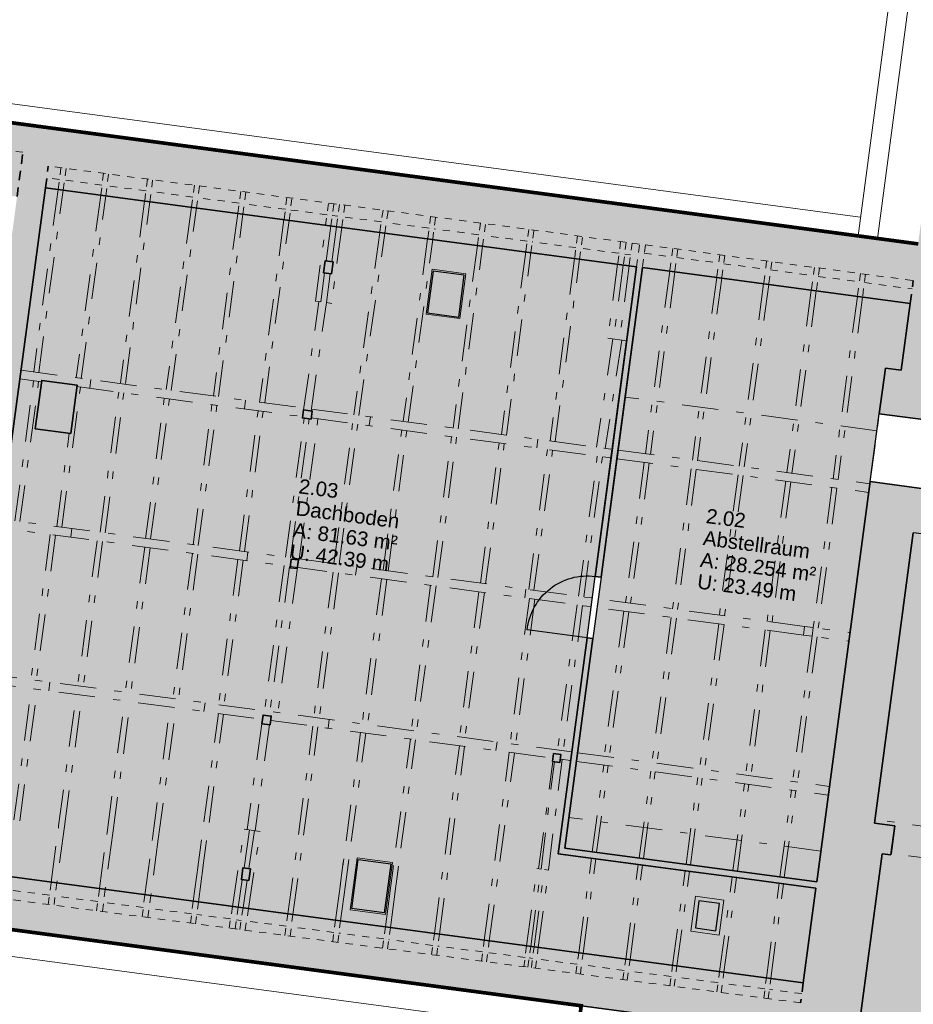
# Model space of a CAD drawing. Header units: metres. Extents: x 344110.3 to 344188.7, y 5709484.5 to 5709544.9.
# Tile 9 of 14: x 344140.9 to 344153.2, y 5709518.2 to 5709531.7. Entities that reach past the tile are written whole.
import ezdxf

# ---------------------------------------------------------------- set-up
doc = ezdxf.new("R2010")
doc.units = ezdxf.units.M
for name, pattern in [('AUSGEZOGEN', [0]), ('DASHDOT', [1, 0.5, -0.25, 0, -0.25]), ('DASHED', [19.05, 12.7, -6.35])]:
    doc.linetypes.add(name, pattern=pattern)
doc.layers.add('Bemassung', color=7, linetype='Continuous')
doc.layers.add('Polygonflächen', color=7, linetype='Continuous')
doc.layers.add('BGF', color=2, linetype='Continuous', plot=False)
for name, color, linetype, lineweight in [('Boden', 7, 'Continuous', 18), ('Dach', 6, 'AUSGEZOGEN', 13), ('Decke', 7, 'DASHDOT', 18), ('Fenster', 7, 'AUSGEZOGEN', 25), ('Schraffur', 8, 'Continuous', 25), ('Text', 7, 'Continuous', 13), ('Türen', 7, 'AUSGEZOGEN', 25), ('Unterzug', 7, 'DASHDOT', 18), ('Wand', 7, 'AUSGEZOGEN', 35)]:
    doc.layers.add(name, color=color, linetype=linetype, lineweight=lineweight)
doc.styles.get("Standard").update_dxf_attribs({"font": 'arial.ttf'})
doc.dimstyles.new('1', dxfattribs={"dimtxt": 0.2, "dimasz": 0.005, "dimexe": 0.08, "dimexo": 0, "dimgap": 0.05, "dimtad": 3, "dimzin": 3, "dimdsep": 46, "dimtxsty": 'Standard', "dimblk": '1000hands_BEMPFEIL', "dimcen": 1, "dimdle": 0.08, "dimse1": 1, "dimse2": 1, "dimclre": 256, "dimazin": 2, "dimtfac": 1, "dimtix": 1, "dimtmove": 2, "dimatfit": 3, "dimldrblk": '1000hands_BEMPFEIL', "dimfxl": 1, "dimtolj": 1, "dimtzin": 0, "dimarcsym": 0})

# ---------------------------------------------------------------- blocks, each defined once
blk = doc.blocks.new('1000hands_BEMPFEIL')
at = {"color": 0}
for p, q in [((-25.4, 0), (25.4, 0)), ((-18, -18), (18, 18)), ((0, -25.4), (0, 25.4))]:
    blk.add_line(p, q, dxfattribs=at)
blk = doc.blocks.new('*D7')
at = {"layer": 'Bemassung', "color": 0, "lineweight": -2, "transparency": 16777216}
blk.add_line((344116.534, 5709540.097), (344113.808, 5709518.972), dxfattribs=at)
at = {"layer": 'Defpoints', "color": 0, "transparency": 16777216}
for p in [(344120.721, 5709539.562, 0.002), (344113.807, 5709518.967), (344151.381, 5709514.117, 0.002)]:
    blk.add_point(p, dxfattribs=at)
at = {"layer": 'Bemassung', "color": 0, "lineweight": -2, "transparency": 16777216, "xscale": 0.005, "yscale": 0.005, "zscale": 0.005}
for p, rotation in [((344116.535, 5709540.102), 82.6453569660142), ((344113.807, 5709518.967), 262.6453569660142)]:
    blk.add_blockref('1000hands_BEMPFEIL', p, dxfattribs=dict(at, rotation=rotation))
at = {"layer": 'Bemassung', "color": 0, "transparency": 16777216, "insert": (344115.02, 5709529.554), "char_height": 0.2, "attachment_point": 5, "rotation": 82.6454}
blk.add_mtext('\\A1;21.31', dxfattribs=at)
blk = doc.blocks.new('*D29')
at = {"layer": 'Bemassung', "color": 0, "lineweight": -2, "transparency": 16777216}
blk.add_line((344113.806, 5709518.962), (344113.568, 5709517.117), dxfattribs=at)
at = {"layer": 'Defpoints', "color": 0, "transparency": 16777216}
for p in [(344113.568, 5709517.112), (344151.381, 5709514.117, 0.002), (344151.133, 5709512.264, 0.002)]:
    blk.add_point(p, dxfattribs=at)
at = {"layer": 'Bemassung', "color": 0, "lineweight": -2, "transparency": 16777216, "xscale": 0.005, "yscale": 0.005, "zscale": 0.005}
for p, rotation in [((344113.807, 5709518.967), 82.6453569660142), ((344113.568, 5709517.112), 262.6453569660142)]:
    blk.add_blockref('1000hands_BEMPFEIL', p, dxfattribs=dict(at, rotation=rotation))
at = {"layer": 'Bemassung', "color": 0, "transparency": 16777216, "insert": (344113.536, 5709518.059), "char_height": 0.2, "attachment_point": 5, "rotation": 82.6454}
blk.add_mtext('\\A1;1.87', dxfattribs=at)
blk = doc.blocks.new('*D31')
at = {"layer": 'Bemassung', "color": 0, "lineweight": -2, "transparency": 16777216}
blk.add_line((344112.966, 5709520.265), (344112.398, 5709515.867), dxfattribs=at)
at = {"layer": 'Defpoints', "color": 0, "transparency": 16777216}
for p in [(344118.055, 5709519.613, 0.002), (344112.398, 5709515.862), (344150.949, 5709510.886, 0.002)]:
    blk.add_point(p, dxfattribs=at)
at = {"layer": 'Bemassung', "color": 0, "lineweight": -2, "transparency": 16777216, "xscale": 0.005, "yscale": 0.005, "zscale": 0.005}
for p, rotation in [((344112.967, 5709520.27), 82.6453569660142), ((344112.398, 5709515.862), 262.6453569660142)]:
    blk.add_blockref('1000hands_BEMPFEIL', p, dxfattribs=dict(at, rotation=rotation))
at = {"layer": 'Bemassung', "color": 0, "transparency": 16777216, "insert": (344112.534, 5709518.085), "char_height": 0.2, "attachment_point": 5, "rotation": 82.6454}
blk.add_mtext('\\A1;4.44', dxfattribs=at)
blk = doc.blocks.new('*D33')
at = {"layer": 'Bemassung', "color": 0, "lineweight": -2, "transparency": 16777216}
blk.add_line((344112.096, 5709521.332), (344111.482, 5709516.577), dxfattribs=at)
at = {"layer": 'Defpoints', "color": 0, "transparency": 16777216}
for p in [(344119.113, 5709520.431, 0.002), (344111.481, 5709516.572), (344151.592, 5709511.395, 0.002)]:
    blk.add_point(p, dxfattribs=at)
at = {"layer": 'Bemassung', "color": 0, "lineweight": -2, "transparency": 16777216, "xscale": 0.005, "yscale": 0.005, "zscale": 0.005}
for p, rotation in [((344112.096, 5709521.337), 82.6453569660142), ((344111.481, 5709516.572), 262.6453569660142)]:
    blk.add_blockref('1000hands_BEMPFEIL', p, dxfattribs=dict(at, rotation=rotation))
at = {"layer": 'Bemassung', "color": 0, "transparency": 16777216, "insert": (344111.638, 5709518.974), "char_height": 0.2, "attachment_point": 5, "rotation": 82.6454}
blk.add_mtext('\\A1;4.80', dxfattribs=at)
blk = doc.blocks.new('*D11')
at = {"layer": 'Bemassung', "color": 0, "lineweight": -2, "transparency": 16777216}
blk.add_line((344113.559, 5709540.481), (344110.415, 5709516.123), dxfattribs=at)
at = {"layer": 'Defpoints', "color": 0, "transparency": 16777216}
for p in [(344120.721, 5709539.562, 0.002), (344110.414, 5709516.118), (344150.949, 5709510.886, 0.002)]:
    blk.add_point(p, dxfattribs=at)
at = {"layer": 'Bemassung', "color": 0, "lineweight": -2, "transparency": 16777216, "xscale": 0.005, "yscale": 0.005, "zscale": 0.005}
for p, rotation in [((344113.56, 5709540.486), 82.6453569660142), ((344110.414, 5709516.118), 262.6453569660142)]:
    blk.add_blockref('1000hands_BEMPFEIL', p, dxfattribs=dict(at, rotation=rotation))
at = {"layer": 'Bemassung', "color": 0, "transparency": 16777216, "insert": (344111.836, 5709528.322), "char_height": 0.2, "attachment_point": 5, "rotation": 82.6454}
blk.add_mtext('\\A1;24.57', dxfattribs=at)
blk = doc.blocks.new('*D16')
at = {"layer": 'Bemassung', "color": 0, "lineweight": -2, "transparency": 16777216}
blk.add_line((344116.956, 5709511.058), (344154.936, 5709506.156), dxfattribs=at)
at = {"layer": 'Defpoints', "color": 0, "transparency": 16777216}
for p in [(344157.312, 5709524.523, 0.002), (344118.055, 5709519.613, 0.002), (344154.941, 5709506.155)]:
    blk.add_point(p, dxfattribs=at)
at = {"layer": 'Bemassung', "color": 0, "lineweight": -2, "transparency": 16777216, "xscale": 0.005, "yscale": 0.005, "zscale": 0.005}
for p, rotation in [((344116.951, 5709511.058), 172.6453569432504), ((344154.941, 5709506.155), 352.6453569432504)]:
    blk.add_blockref('1000hands_BEMPFEIL', p, dxfattribs=dict(at, rotation=rotation))
at = {"layer": 'Bemassung', "color": 0, "transparency": 16777216, "insert": (344135.965, 5709508.758), "char_height": 0.2, "attachment_point": 5, "rotation": 352.6454}
blk.add_mtext('\\A1;38.30', dxfattribs=at)
blk = doc.blocks.new('*D60')
at = {"layer": 'Bemassung', "color": 0, "lineweight": -2, "transparency": 16777216}
blk.add_line((344138.65, 5709509.266), (344146.848, 5709508.208), dxfattribs=at)
at = {"layer": 'Defpoints', "color": 0, "transparency": 16777216}
for p in [(344148.421, 5709520.353, 0.002), (344140.038, 5709520.062, 0.002), (344146.853, 5709508.207)]:
    blk.add_point(p, dxfattribs=at)
at = {"layer": 'Bemassung', "color": 0, "lineweight": -2, "transparency": 16777216, "xscale": 0.005, "yscale": 0.005, "zscale": 0.005}
for p, rotation in [((344138.645, 5709509.266), 172.6453569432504), ((344146.853, 5709508.207), 352.6453569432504)]:
    blk.add_blockref('1000hands_BEMPFEIL', p, dxfattribs=dict(at, rotation=rotation))
at = {"layer": 'Bemassung', "color": 0, "transparency": 16777216, "insert": (344142.769, 5709508.888), "char_height": 0.2, "attachment_point": 5, "rotation": 352.6454}
blk.add_mtext('\\A1;8.28', dxfattribs=at)
blk = doc.blocks.new('*D61')
at = {"layer": 'Bemassung', "color": 0, "lineweight": -2, "transparency": 16777216}
blk.add_line((344146.858, 5709508.206), (344151.105, 5709507.658), dxfattribs=at)
at = {"layer": 'Defpoints', "color": 0, "transparency": 16777216}
for p in [(344148.421, 5709520.353, 0.002), (344151.592, 5709511.395, 0.002), (344151.11, 5709507.658)]:
    blk.add_point(p, dxfattribs=at)
at = {"layer": 'Bemassung', "color": 0, "lineweight": -2, "transparency": 16777216, "xscale": 0.005, "yscale": 0.005, "zscale": 0.005}
for p, rotation in [((344146.853, 5709508.207), 172.6453569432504), ((344151.11, 5709507.658), 352.6453569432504)]:
    blk.add_blockref('1000hands_BEMPFEIL', p, dxfattribs=dict(at, rotation=rotation))
at = {"layer": 'Bemassung', "color": 0, "transparency": 16777216, "insert": (344149.001, 5709508.083), "char_height": 0.2, "attachment_point": 5, "rotation": 352.6454}
blk.add_mtext('\\A1;4.29', dxfattribs=at)
blk = doc.blocks.new('*D2')
at = {"layer": 'Bemassung', "color": 0, "lineweight": -2, "transparency": 16777216}
blk.add_line((344116.828, 5709510.066), (344161.617, 5709504.285), dxfattribs=at)
at = {"layer": 'Defpoints', "color": 0, "transparency": 16777216}
for p in [(344118.055, 5709519.613, 0.002), (344162.279, 5709509.372, 0.002), (344161.622, 5709504.284)]:
    blk.add_point(p, dxfattribs=at)
at = {"layer": 'Bemassung', "color": 0, "lineweight": -2, "transparency": 16777216, "xscale": 0.005, "yscale": 0.005, "zscale": 0.005}
for p, rotation in [((344116.823, 5709510.067), 172.6453569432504), ((344161.622, 5709504.284), 352.6453569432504)]:
    blk.add_blockref('1000hands_BEMPFEIL', p, dxfattribs=dict(at, rotation=rotation))
at = {"layer": 'Bemassung', "color": 0, "transparency": 16777216, "insert": (344139.242, 5709507.326), "char_height": 0.2, "attachment_point": 5, "rotation": 352.6454}
blk.add_mtext('\\A1;45.17', dxfattribs=at)

msp = doc.modelspace()

# ---------------------------------------------------------------- hatches: boundary and pattern name
at = {"layer": 'Polygonflächen'}
h = msp.add_hatch(color=134, dxfattribs=at)
h.dxf.hatch_style = 1
h.paths.add_polyline_path([(344148.726, 5709523.239), (344148.838, 5709524.082), (344149.406, 5709528.331), (344141.289, 5709529.415), (344140.746, 5709525.355), (344140.62, 5709524.413), (344140.038, 5709520.062), (344151.695, 5709518.504), (344151.868, 5709519.803), (344148.33, 5709520.275)])
h.paths.add_polyline_path([(344141.635, 5709526.043), (344141.149, 5709526.108), (344141.238, 5709526.772), (344141.723, 5709526.707)], flags=16)
h = msp.add_hatch(color=134, dxfattribs=at)
h.dxf.hatch_style = 1
h.paths.add_polyline_path([(344152.614, 5709525.383), (344152.739, 5709526.315), (344152.822, 5709526.939), (344153.04, 5709526.91), (344153.163, 5709527.829), (344149.485, 5709528.32), (344148.918, 5709524.071), (344148.805, 5709523.229), (344148.421, 5709520.353), (344151.88, 5709519.891)])
h = msp.add_hatch(color=134, dxfattribs=at)
h.dxf.hatch_style = 1
h.paths.add_polyline_path([(344163.019, 5709518.989), (344162.91, 5709519.003), (344162.967, 5709519.429), (344163.096, 5709519.412), (344163.236, 5709520.463), (344163.352, 5709520.448), (344163.618, 5709522.44), (344163.502, 5709522.455), (344163.643, 5709523.511), (344163.097, 5709523.584), (344162.155, 5709523.71), (344160.62, 5709523.915), (344160.604, 5709523.791), (344156.055, 5709524.339), (344154.567, 5709524.518), (344153.206, 5709524.678), (344152.673, 5709520.694), (344152.951, 5709520.657), (344152.901, 5709520.28), (344152.898, 5709520.26), (344152.779, 5709520.276), (344152.368, 5709517.198), (344152.479, 5709517.183), (344152.421, 5709516.751), (344152.31, 5709516.766), (344152.3, 5709516.688), (344152.072, 5709516.719), (344152.062, 5709516.649), (344151.812, 5709514.776), (344152.04, 5709514.745), (344151.955, 5709514.111), (344151.811, 5709514.13), (344151.547, 5709512.158), (344151.692, 5709512.138), (344151.592, 5709511.395), (344161.861, 5709510.023), (344161.967, 5709510.816), (344162.097, 5709510.798), (344162.364, 5709512.791), (344162.233, 5709512.808), (344162.313, 5709513.403), (344162.439, 5709513.386), (344162.704, 5709515.369), (344162.578, 5709515.385), (344162.588, 5709515.465), (344162.449, 5709515.483), (344162.505, 5709515.899), (344162.604, 5709515.886), (344162.617, 5709515.985), (344162.763, 5709515.966), (344163.029, 5709517.958), (344162.884, 5709517.978)])
at = {"layer": 'Schraffur'}
h = msp.add_hatch(color=256, dxfattribs=at)
h.dxf.hatch_style = 1
h.paths.add_polyline_path([(344133.091, 5709537.909), (344120.721, 5709539.562), (344118.055, 5709519.613), (344130.425, 5709517.96), (344130.775, 5709520.577), (344151.868, 5709517.758), (344151.725, 5709516.694), (344152.062, 5709516.649), (344152.072, 5709516.719), (344152.3, 5709516.688), (344152.31, 5709516.766), (344152.421, 5709516.751), (344152.479, 5709517.183), (344152.368, 5709517.198), (344152.779, 5709520.276), (344152.898, 5709520.26), (344152.951, 5709520.657), (344152.673, 5709520.694), (344153.206, 5709524.682), (344154.567, 5709524.518), (344154.616, 5709524.884), (344153.386, 5709525.048), (344153.417, 5709525.276), (344152.614, 5709525.383), (344151.88, 5709519.891), (344148.421, 5709520.353), (344148.805, 5709523.229), (344148.726, 5709523.239), (344148.33, 5709520.275), (344150.076, 5709520.042), (344150.714, 5709519.957), (344151.868, 5709519.803), (344151.695, 5709518.504), (344140.038, 5709520.062), (344140.62, 5709524.413), (344140.253, 5709524.462), (344139.7, 5709520.319), (344130.004, 5709521.614), (344129.658, 5709519.022), (344119.113, 5709520.431), (344121.527, 5709538.494), (344131.983, 5709537.015), (344131.12, 5709530.555), (344140.899, 5709529.295), (344140.554, 5709526.712), (344139.929, 5709526.795), (344139.886, 5709526.474), (344139.527, 5709526.522), (344139.465, 5709526.06), (344139.825, 5709526.012), (344139.796, 5709525.794), (344140.42, 5709525.711), (344140.379, 5709525.404), (344140.746, 5709525.355), (344141.288, 5709529.415), (344149.406, 5709528.331), (344149.056, 5709525.707), (344148.838, 5709524.082), (344148.918, 5709524.071), (344149.135, 5709525.697), (344149.485, 5709528.32), (344153.163, 5709527.829), (344153.04, 5709526.91), (344152.822, 5709526.939), (344152.739, 5709526.315), (344153.522, 5709526.21), (344154.593, 5709534.229), (344155.479, 5709534.11), (344155.513, 5709534.368), (344155.599, 5709534.357), (344155.633, 5709534.614), (344155.138, 5709534.681), (344154.102, 5709534.859), (344153.272, 5709528.645), (344132.229, 5709531.456)])
h = msp.add_hatch(color=256, dxfattribs=at)
h.dxf.hatch_style = 1
h.paths.add_polyline_path([(344141.723, 5709526.707), (344141.238, 5709526.772), (344141.149, 5709526.108), (344141.635, 5709526.043)])

# ---------------------------------------------------------------- linework, layer by layer
at = {"layer": 'BGF', "const_width": 0.05, "elevation": 0.002}
for points in [[(344153.272, 5709528.645), (344132.229, 5709531.456), (344133.091, 5709537.909), (344120.721, 5709539.562), (344118.055, 5709519.613)], [(344118.055, 5709519.613), (344130.425, 5709517.96), (344130.775, 5709520.577), (344148.646, 5709518.189), (344147.887, 5709512.586), (344151.106, 5709512.136), (344150.949, 5709510.886), (344162.279, 5709509.372)]]:
    msp.add_lwpolyline(points, dxfattribs=at)
at = {"layer": 'Boden', "elevation": 0.002}
msp.add_lwpolyline([(344148.726, 5709523.239), (344148.838, 5709524.082)], dxfattribs=at)
at = {"layer": 'Dach', "elevation": 0.002}
for points in [[(344152.448, 5709528.755), (344153.376, 5709535.764)], [(344151.275, 5709517.837), (344150.302, 5709510.488), (344162.77, 5709508.822), (344166.106, 5709533.79), (344153.608, 5709535.46), (344152.716, 5709528.719)], [(344152.474, 5709529.014), (344132.511, 5709531.681)], [(344148.597, 5709517.828), (344131.044, 5709520.174), (344130.697, 5709517.577)]]:
    msp.add_lwpolyline(points, dxfattribs=at)
for points in [[(344147.063, 5709528.233), (344146.597, 5709528.296), (344146.515, 5709527.681), (344146.981, 5709527.619)], [(344145.959, 5709519.442), (344145.473, 5709519.507), (344145.568, 5709520.221), (344146.054, 5709520.156)], [(344150.606, 5709519.639), (344150.217, 5709519.691), (344150.153, 5709519.211), (344150.541, 5709519.159)]]:
    msp.add_lwpolyline(points, close=True, dxfattribs=at)
at = {"layer": 'Decke'}
for p, q in [((344152.707, 5709526.08, 0.002), (344149.248, 5709526.543, 0.002)), ((344152.614, 5709525.383, 0.002), (344152.739, 5709526.315, 0.002))]:
    msp.add_line(p, q, dxfattribs=at)
at = {"layer": 'Decke', "elevation": 0.002}
msp.add_lwpolyline([(344151.936, 5709520.311), (344148.477, 5709520.773)], dxfattribs=at)
at = {"layer": 'Fenster', "elevation": 0.002}
for points in [[(344147.04, 5709528.216), (344146.614, 5709528.273), (344146.537, 5709527.698), (344146.963, 5709527.641)], [(344145.941, 5709519.465), (344145.495, 5709519.524), (344145.585, 5709520.198), (344146.031, 5709520.139)], [(344150.546, 5709519.593), (344150.263, 5709519.631), (344150.213, 5709519.257), (344150.496, 5709519.219)]]:
    msp.add_lwpolyline(points, close=True, dxfattribs=at)
at = {"layer": 'Polygonflächen', "elevation": 0.002}
for points in [[(344140.038, 5709520.062), (344151.695, 5709518.504), (344151.868, 5709519.803), (344148.33, 5709520.275), (344148.726, 5709523.239), (344148.838, 5709524.082), (344149.406, 5709528.331), (344141.289, 5709529.415), (344140.746, 5709525.355), (344140.62, 5709524.413), (344140.038, 5709520.062)], [(344151.88, 5709519.891), (344152.614, 5709525.383), (344152.739, 5709526.315), (344152.822, 5709526.939), (344153.04, 5709526.91), (344153.163, 5709527.829), (344149.485, 5709528.32), (344148.918, 5709524.071), (344148.805, 5709523.229), (344148.421, 5709520.353), (344151.88, 5709519.891)], [(344153.206, 5709524.678), (344152.673, 5709520.694), (344152.951, 5709520.657), (344152.901, 5709520.28), (344152.898, 5709520.26), (344152.779, 5709520.276), (344152.368, 5709517.198), (344152.479, 5709517.183), (344152.421, 5709516.751), (344152.31, 5709516.766), (344152.3, 5709516.688), (344152.072, 5709516.719), (344152.062, 5709516.649), (344151.819, 5709514.825), (344151.812, 5709514.776), (344152.04, 5709514.745), (344151.955, 5709514.111), (344151.811, 5709514.13), (344151.547, 5709512.158), (344151.692, 5709512.138), (344151.592, 5709511.395), (344161.861, 5709510.023)], [(344154.567, 5709524.518), (344153.206, 5709524.678)]]:
    msp.add_lwpolyline(points, dxfattribs=at)
msp.add_lwpolyline([(344141.238, 5709526.772), (344141.723, 5709526.707), (344141.635, 5709526.043), (344141.149, 5709526.108)], close=True, dxfattribs=at)
at = {"layer": 'Türen', "elevation": 0.002}
msp.add_lwpolyline([(344148.726, 5709523.239), (344147.904, 5709523.349, -0.419358), (344148.838, 5709524.082, -0.414214)], format="xyb", dxfattribs=at)
at = {"layer": 'Unterzug', "linetype": 'DASHED', "ltscale": 0.005}
for p, q in [((344141.502, 5709529.691, 0.002), (344141.462, 5709529.392, 0.002)), ((344141.531, 5709529.383, 0.002), (344141.571, 5709529.682, 0.002)), ((344142.087, 5709529.614, 0.002), (344142.047, 5709529.314, 0.002)), ((344142.116, 5709529.305, 0.002), (344142.156, 5709529.605, 0.002)), ((344142.691, 5709529.534, 0.002), (344142.651, 5709529.233, 0.002)), ((344142.721, 5709529.224, 0.002), (344142.761, 5709529.525, 0.002)), ((344143.336, 5709529.449, 0.002), (344143.294, 5709529.147, 0.002)), ((344143.364, 5709529.138, 0.002), (344143.406, 5709529.44, 0.002)), ((344143.97, 5709529.365, 0.002), (344143.93, 5709529.062, 0.002)), ((344143.999, 5709529.053, 0.002), (344144.04, 5709529.356, 0.002)), ((344144.605, 5709529.282, 0.002), (344144.564, 5709528.978, 0.002)), ((344144.634, 5709528.968, 0.002), (344144.674, 5709529.273, 0.002)), ((344145.326, 5709529.187, 0.002), (344145.285, 5709528.881, 0.002)), ((344145.399, 5709529.177, 0.002), (344145.358, 5709528.871, 0.002)), ((344145.924, 5709529.108, 0.002), (344145.88, 5709528.802, 0.002)), ((344145.95, 5709528.792, 0.002), (344145.994, 5709529.099, 0.002)), ((344146.578, 5709529.022, 0.002), (344146.537, 5709528.714, 0.002)), ((344146.606, 5709528.705, 0.002), (344146.647, 5709529.012, 0.002)), ((344147.262, 5709528.931, 0.002), (344147.221, 5709528.623, 0.002)), ((344147.29, 5709528.613, 0.002), (344147.331, 5709528.922, 0.002)), ((344147.926, 5709528.844, 0.002), (344147.885, 5709528.534, 0.002)), ((344147.954, 5709528.525, 0.002), (344147.995, 5709528.835, 0.002)), ((344148.595, 5709528.756, 0.002), (344148.554, 5709528.444, 0.002)), ((344148.623, 5709528.435, 0.002), (344148.665, 5709528.746, 0.002)), ((344141.326, 5709519.579, 0.002), (344141.367, 5709519.884, 0.002)), ((344141.446, 5709519.874, 0.002), (344141.405, 5709519.569, 0.002)), ((344141.99, 5709519.492, 0.002), (344142.031, 5709519.796, 0.002)), ((344142.11, 5709519.785, 0.002), (344142.07, 5709519.482, 0.002)), ((344142.615, 5709519.411, 0.002), (344142.655, 5709519.712, 0.002)), ((344142.734, 5709519.701, 0.002), (344142.694, 5709519.4, 0.002))]:
    msp.add_line(p, q, dxfattribs=at)
at = {"layer": 'Unterzug'}
for p, q in [((344141.462, 5709529.392, 0.002), (344141.127, 5709526.888, 0.002)), ((344141.196, 5709526.878, 0.002), (344141.531, 5709529.383, 0.002)), ((344142.047, 5709529.314, 0.002), (344141.712, 5709526.81, 0.002)), ((344141.781, 5709526.8, 0.002), (344142.116, 5709529.305, 0.002)), ((344142.651, 5709529.233, 0.002), (344142.318, 5709526.739, 0.002)), ((344142.387, 5709526.729, 0.002), (344142.721, 5709529.224, 0.002)), ((344143.294, 5709529.147, 0.002), (344142.946, 5709526.645, 0.002)), ((344143.015, 5709526.635, 0.002), (344143.364, 5709529.138, 0.002)), ((344143.93, 5709529.062, 0.002), (344143.595, 5709526.558, 0.002)), ((344143.665, 5709526.549, 0.002), (344143.999, 5709529.053, 0.002)), ((344144.564, 5709528.978, 0.002), (344144.23, 5709526.473, 0.002)), ((344144.299, 5709526.464, 0.002), (344144.634, 5709528.968, 0.002)), ((344145.358, 5709528.871, 0.002), (344145.219, 5709527.829, 0.002)), ((344145.285, 5709528.881, 0.002), (344145.221, 5709528.4, 0.002)), ((344145.88, 5709528.802, 0.002), (344145.523, 5709526.3, 0.002)), ((344145.592, 5709526.291, 0.002), (344145.95, 5709528.792, 0.002)), ((344146.537, 5709528.714, 0.002), (344146.202, 5709526.21, 0.002)), ((344146.271, 5709526.2, 0.002), (344146.606, 5709528.705, 0.002)), ((344147.221, 5709528.623, 0.002), (344146.886, 5709526.118, 0.002)), ((344146.955, 5709526.109, 0.002), (344147.29, 5709528.613, 0.002)), ((344147.885, 5709528.534, 0.002), (344147.55, 5709526.029, 0.002)), ((344147.619, 5709526.02, 0.002), (344147.954, 5709528.525, 0.002)), ((344148.554, 5709528.444, 0.002), (344148.219, 5709525.94, 0.002)), ((344148.288, 5709525.931, 0.002), (344148.623, 5709528.435, 0.002)), ((344145.199, 5709528.236, 0.002), (344145.146, 5709527.839, 0.002)), ((344147.135, 5709527.982, 0.002), (344147.135, 5709527.982, 0.002)), ((344145.069, 5709527.849, 0.002), (344144.996, 5709527.859, 0.002)), ((344145.219, 5709527.829, 0.002), (344145.146, 5709527.839, 0.002)), ((344149.082, 5709527.34, 0.002), (344148.856, 5709525.855, 0.002)), ((344149.203, 5709527.325, 0.002), (344148.976, 5709525.839, 0.002)), ((344141.897, 5709526.664, 0.002), (344141.913, 5709526.783, 0.002)), ((344144.02, 5709526.38, 0.002), (344144.036, 5709526.499, 0.002)), ((344145.751, 5709526.27, 0.002), (344145.735, 5709526.151, 0.002)), ((344148.035, 5709525.844, 0.002), (344148.051, 5709525.963, 0.002)), ((344141.636, 5709524.62, 0.002), (344141.652, 5709524.739, 0.002)), ((344147.871, 5709523.787, 0.002), (344147.887, 5709523.906, 0.002)), ((344141.334, 5709522.512, 0.002), (344141.35, 5709522.631, 0.002)), ((344143.465, 5709522.227, 0.002), (344143.481, 5709522.346, 0.002)), ((344145.17, 5709521.999, 0.002), (344145.186, 5709522.118, 0.002)), ((344147.475, 5709521.691, 0.002), (344147.491, 5709521.81, 0.002)), ((344141.367, 5709519.884, 0.002), (344141.47, 5709520.657, 0.002)), ((344141.549, 5709520.647, 0.002), (344141.446, 5709519.874, 0.002)), ((344142.031, 5709519.796, 0.002), (344142.134, 5709520.569, 0.002)), ((344142.213, 5709520.558, 0.002), (344142.11, 5709519.785, 0.002)), ((344142.655, 5709519.712, 0.002), (344142.758, 5709520.485, 0.002)), ((344142.838, 5709520.475, 0.002), (344142.734, 5709519.701, 0.002)), ((344141.429, 5709520.35, 0.002), (344141.429, 5709520.35, 0.002)), ((344143.382, 5709520.089, 0.002), (344143.423, 5709520.396, 0.002)), ((344143.492, 5709520.387, 0.002), (344143.451, 5709520.08, 0.002)), ((344145.334, 5709519.828, 0.002), (344145.379, 5709520.165, 0.002)), ((344145.449, 5709520.156, 0.002), (344145.404, 5709519.819, 0.002)), ((344146.018, 5709519.737, 0.002), (344146.063, 5709520.074, 0.002)), ((344146.133, 5709520.065, 0.002), (344146.087, 5709519.728, 0.002))]:
    msp.add_line(p, q, dxfattribs=at)
at = {"layer": 'Unterzug', "linetype": 'DASHED', "ltscale": 0.005, "elevation": 0.002}
for points in [[(344140.98, 5709529.902), (344131.72, 5709531.123)], [(344140.958, 5709529.74), (344140.958, 5709529.74)], [(344149.448, 5709528.643), (344141.328, 5709529.714)], [(344141.48, 5709529.53), (344141.307, 5709529.553)], [(344142.065, 5709529.453), (344141.55, 5709529.521)], [(344142.67, 5709529.373), (344142.134, 5709529.443)], [(344143.314, 5709529.288), (344142.739, 5709529.364)], [(344143.949, 5709529.204), (344143.383, 5709529.279)], [(344144.583, 5709529.12), (344144.018, 5709529.195)], [(344145.155, 5709529.045), (344144.653, 5709529.111)], [(344145.136, 5709528.901), (344145.176, 5709529.206)], [(344145.208, 5709528.891), (344145.249, 5709529.197)], [(344145.305, 5709529.025), (344145.227, 5709529.036)], [(344145.901, 5709528.947), (344145.377, 5709529.016)], [(344146.556, 5709528.86), (344145.971, 5709528.938)], [(344147.24, 5709528.77), (344146.626, 5709528.851)], [(344147.905, 5709528.682), (344147.31, 5709528.761)], [(344149.187, 5709528.678), (344149.146, 5709528.365)], [(344148.574, 5709528.594), (344147.974, 5709528.673)], [(344149.166, 5709528.516), (344148.643, 5709528.585)], [(344149.264, 5709528.667), (344149.223, 5709528.355)], [(344149.345, 5709528.657), (344149.304, 5709528.344)], [(344149.407, 5709528.33), (344149.448, 5709528.643)], [(344149.527, 5709528.633), (344149.485, 5709528.32)], [(344149.527, 5709528.633), (344153.204, 5709528.141)], [(344149.904, 5709528.582), (344149.862, 5709528.27)], [(344149.973, 5709528.573), (344149.931, 5709528.26)], [(344149.324, 5709528.495), (344149.243, 5709528.506)], [(344149.512, 5709528.518), (344149.889, 5709528.468)], [(344149.958, 5709528.459), (344150.533, 5709528.382)], [(344150.548, 5709528.496), (344150.506, 5709528.184)], [(344150.618, 5709528.487), (344150.576, 5709528.174)], [(344151.192, 5709528.41), (344151.151, 5709528.097)], [(344150.602, 5709528.373), (344151.177, 5709528.296)], [(344151.262, 5709528.401), (344151.22, 5709528.088)], [(344151.247, 5709528.287), (344151.831, 5709528.208)], [(344151.847, 5709528.323), (344151.805, 5709528.01)], [(344151.916, 5709528.313), (344151.874, 5709528.001)], [(344151.901, 5709528.199), (344152.466, 5709528.124)], [(344152.481, 5709528.238), (344152.439, 5709527.925)], [(344152.55, 5709528.229), (344152.509, 5709527.916)], [(344152.535, 5709528.114), (344153.189, 5709528.027)], [(344141.343, 5709519.706), (344140.807, 5709519.776)], [(344151.658, 5709518.229), (344139.997, 5709519.753)], [(344142.007, 5709519.619), (344141.422, 5709519.695)], [(344143.279, 5709519.324), (344143.319, 5709519.623)], [(344142.632, 5709519.537), (344142.086, 5709519.609)], [(344142.713, 5709519.527), (344142.711, 5709519.527)], [(344143.296, 5709519.45), (344142.713, 5709519.527)], [(344143.349, 5709519.315), (344143.389, 5709519.614)], [(344143.812, 5709519.254), (344143.857, 5709519.551)], [(344143.893, 5709519.245), (344143.936, 5709519.541)], [(344143.958, 5709519.235), (344144.002, 5709519.532)], [(344144.031, 5709519.226), (344144.076, 5709519.523)], [(344143.831, 5709519.381), (344143.366, 5709519.441)], [(344143.977, 5709519.361), (344143.911, 5709519.37)], [(344144.578, 5709519.154), (344144.618, 5709519.45)], [(344144.648, 5709519.145), (344144.687, 5709519.441)], [(344145.233, 5709519.069), (344145.272, 5709519.362)], [(344145.302, 5709519.06), (344145.341, 5709519.353)], [(344144.595, 5709519.281), (344144.05, 5709519.352)], [(344145.25, 5709519.195), (344144.665, 5709519.272)], [(344145.917, 5709518.979), (344145.956, 5709519.271)], [(344145.986, 5709518.97), (344146.025, 5709519.262)], [(344145.934, 5709519.106), (344145.319, 5709519.186)], [(344146.608, 5709519.018), (344146.003, 5709519.097)], [(344146.591, 5709518.891), (344146.63, 5709519.181)], [(344146.661, 5709518.882), (344146.699, 5709519.172)], [(344147.275, 5709518.802), (344147.314, 5709519.09)], [(344147.292, 5709518.928), (344146.677, 5709519.009)], [(344147.345, 5709518.793), (344147.383, 5709519.08)], [(344147.896, 5709519.012), (344147.858, 5709518.725)], [(344147.914, 5709518.718), (344147.953, 5709519.004)], [(344147.961, 5709518.712), (344147.999, 5709518.998)], [(344148.017, 5709518.705), (344148.055, 5709518.99)], [(344147.875, 5709518.852), (344147.362, 5709518.919)], [(344147.978, 5709518.839), (344147.931, 5709518.845)], [(344148.591, 5709518.758), (344148.034, 5709518.831)], [(344148.574, 5709518.632), (344148.612, 5709518.916)], [(344148.634, 5709518.624), (344148.672, 5709518.908)], [(344149.219, 5709518.548), (344149.257, 5709518.83)], [(344149.278, 5709518.54), (344149.316, 5709518.822)], [(344149.236, 5709518.674), (344148.651, 5709518.751)], [(344149.863, 5709518.463), (344149.901, 5709518.744)], [(344149.923, 5709518.456), (344149.96, 5709518.736)], [(344149.88, 5709518.59), (344149.295, 5709518.666)], [(344150.525, 5709518.506), (344149.94, 5709518.582)], [(344150.508, 5709518.379), (344150.545, 5709518.658)], [(344150.567, 5709518.371), (344150.605, 5709518.65)], [(344151.152, 5709518.295), (344151.189, 5709518.572)], [(344151.212, 5709518.287), (344151.249, 5709518.564)], [(344151.169, 5709518.421), (344150.584, 5709518.498)], [(344151.675, 5709518.355), (344151.229, 5709518.414)]]:
    msp.add_lwpolyline(points, dxfattribs=at)
at = {"layer": 'Unterzug', "elevation": 0.002}
for points in [[(344144.996, 5709527.859), (344145.136, 5709528.901)], [(344145.144, 5709528.411), (344145.208, 5709528.891)], [(344149.146, 5709528.365), (344149.012, 5709527.35)], [(344149.223, 5709528.355), (344149.089, 5709527.34)], [(344149.304, 5709528.344), (344149.17, 5709527.329)], [(344145.069, 5709527.849), (344145.122, 5709528.247)], [(344149.862, 5709528.27), (344149.527, 5709525.765)], [(344149.931, 5709528.26), (344149.597, 5709525.756)], [(344150.506, 5709528.184), (344150.172, 5709525.679)], [(344150.576, 5709528.174), (344150.241, 5709525.67)], [(344151.151, 5709528.097), (344150.816, 5709525.593)], [(344151.22, 5709528.088), (344150.885, 5709525.584)], [(344151.805, 5709528.01), (344151.47, 5709525.506)], [(344151.874, 5709528.001), (344151.54, 5709525.496)], [(344152.439, 5709527.925), (344152.105, 5709525.421)], [(344152.509, 5709527.916), (344152.174, 5709525.412)], [(344144.834, 5709526.367), (344145.043, 5709527.852)], [(344144.937, 5709526.353), (344145.146, 5709527.839)], [(344149.271, 5709527.316), (344149.012, 5709527.35)], [(344140.938, 5709526.792), (344141.235, 5709526.752)], [(344140.954, 5709526.911), (344144.837, 5709526.392)], [(344140.869, 5709524.844), (344141.126, 5709526.767)], [(344140.939, 5709524.835), (344141.195, 5709526.757)], [(344141.513, 5709524.758), (344141.77, 5709526.681)], [(344141.721, 5709526.687), (344144.82, 5709526.273)], [(344142.039, 5709524.688), (344142.296, 5709526.61)], [(344142.108, 5709524.678), (344142.365, 5709526.601)], [(344142.663, 5709524.604), (344142.92, 5709526.527)], [(344142.733, 5709524.595), (344142.99, 5709526.518)], [(344143.317, 5709524.517), (344143.574, 5709526.44)], [(344143.387, 5709524.507), (344143.644, 5709526.43)], [(344143.952, 5709524.432), (344144.209, 5709526.355)], [(344144.021, 5709524.423), (344144.278, 5709526.346)], [(344144.586, 5709524.347), (344144.841, 5709526.254)], [(344144.655, 5709524.338), (344144.91, 5709526.244)], [(344144.774, 5709524.322), (344145.031, 5709526.245)], [(344144.939, 5709526.257), (344149.056, 5709525.707)], [(344144.941, 5709526.378), (344149.072, 5709525.826)], [(344145.25, 5709524.258), (344145.507, 5709526.181)], [(344145.32, 5709524.249), (344145.577, 5709526.172)], [(344141.444, 5709524.767), (344141.615, 5709526.046)], [(344145.924, 5709524.168), (344146.181, 5709526.091)], [(344145.994, 5709524.159), (344146.251, 5709526.082)], [(344146.608, 5709524.077), (344146.865, 5709526)], [(344146.678, 5709524.068), (344146.934, 5709525.991)], [(344147.262, 5709523.99), (344147.519, 5709525.912)], [(344147.332, 5709523.98), (344147.589, 5709525.903)], [(344147.926, 5709523.901), (344148.183, 5709525.824)], [(344147.996, 5709523.892), (344148.253, 5709525.814)], [(344148.61, 5709523.809), (344148.867, 5709525.732)], [(344148.68, 5709523.8), (344148.937, 5709525.723)], [(344149.151, 5709525.816), (344152.61, 5709525.353)], [(344149.135, 5709525.697), (344152.594, 5709525.234)], [(344149.512, 5709525.646), (344149.255, 5709523.723)], [(344149.581, 5709525.637), (344149.324, 5709523.714)], [(344150.156, 5709525.56), (344149.899, 5709523.637)], [(344150.225, 5709525.551), (344149.968, 5709523.628)], [(344150.8, 5709525.474), (344150.543, 5709523.551)], [(344150.869, 5709525.465), (344150.613, 5709523.542)], [(344151.454, 5709525.387), (344151.197, 5709523.464)], [(344151.524, 5709525.377), (344151.267, 5709523.454)], [(344152.089, 5709525.302), (344151.832, 5709523.379)], [(344152.158, 5709525.293), (344151.901, 5709523.37)], [(344140.314, 5709524.918), (344152.337, 5709523.311)], [(344140.298, 5709524.799), (344152.321, 5709523.192)], [(344141.354, 5709524.658), (344141.088, 5709522.666)], [(344141.428, 5709524.648), (344141.162, 5709522.656)], [(344141.998, 5709524.572), (344141.732, 5709522.58)], [(344142.072, 5709524.562), (344141.806, 5709522.57)], [(344142.652, 5709524.484), (344142.386, 5709522.492)], [(344142.727, 5709524.475), (344142.46, 5709522.482)], [(344143.306, 5709524.397), (344143.04, 5709522.405)], [(344143.381, 5709524.387), (344143.115, 5709522.395)], [(344144.068, 5709524.416), (344144.052, 5709524.297)], [(344143.931, 5709524.314), (344143.665, 5709522.321)], [(344144.005, 5709524.304), (344143.739, 5709522.311)], [(344144.565, 5709524.229), (344144.299, 5709522.237)], [(344144.64, 5709524.219), (344144.373, 5709522.227)], [(344144.749, 5709524.204), (344144.482, 5709522.212)], [(344145.239, 5709524.139), (344144.973, 5709522.147)], [(344145.314, 5709524.129), (344145.047, 5709522.137)], [(344145.563, 5709524.217), (344145.547, 5709524.098)], [(344145.903, 5709524.05), (344145.637, 5709522.058)], [(344145.978, 5709524.04), (344145.711, 5709522.048)], [(344146.577, 5709523.96), (344146.311, 5709521.968)], [(344146.652, 5709523.95), (344146.385, 5709521.958)], [(344147.241, 5709523.871), (344146.975, 5709521.879)], [(344147.316, 5709523.861), (344147.05, 5709521.869)], [(344147.935, 5709523.779), (344147.669, 5709521.786)], [(344148.01, 5709523.769), (344147.743, 5709521.776)], [(344148.589, 5709523.691), (344148.323, 5709521.699)], [(344148.664, 5709523.681), (344148.398, 5709521.689)], [(344149.229, 5709523.606), (344148.963, 5709521.613)], [(344149.298, 5709523.596), (344149.032, 5709521.604)], [(344149.883, 5709523.518), (344149.617, 5709521.526)], [(344149.952, 5709523.509), (344149.686, 5709521.517)], [(344150.537, 5709523.431), (344150.271, 5709521.439)], [(344150.607, 5709523.422), (344150.34, 5709521.429)], [(344151.172, 5709523.346), (344150.905, 5709521.354)], [(344151.241, 5709523.337), (344150.975, 5709521.345)], [(344151.816, 5709523.26), (344151.55, 5709521.268)], [(344151.885, 5709523.251), (344151.619, 5709521.258)], [(344140.399, 5709522.758), (344148.517, 5709521.673)], [(344140.383, 5709522.639), (344144.268, 5709522.12)], [(344140.855, 5709520.739), (344141.096, 5709522.543)], [(344140.935, 5709520.729), (344141.176, 5709522.533)], [(344141.47, 5709520.657), (344141.711, 5709522.461)], [(344141.549, 5709520.647), (344141.79, 5709522.451)], [(344142.134, 5709520.569), (344142.375, 5709522.373)], [(344142.213, 5709520.558), (344142.454, 5709522.362)], [(344142.758, 5709520.485), (344143, 5709522.289)], [(344142.838, 5709520.475), (344143.079, 5709522.279)], [(344143.319, 5709519.623), (344143.664, 5709522.2)], [(344143.389, 5709519.614), (344143.733, 5709522.191)], [(344144.26, 5709522.06), (344144.057, 5709520.607)], [(344144.382, 5709522.104), (344148.257, 5709521.587)], [(344144.364, 5709522.046), (344144.17, 5709520.59)], [(344144.618, 5709519.45), (344144.962, 5709522.027)], [(344144.687, 5709519.441), (344145.031, 5709522.018)], [(344145.272, 5709519.362), (344145.616, 5709521.939)], [(344145.341, 5709519.353), (344145.686, 5709521.93)], [(344145.956, 5709519.271), (344146.3, 5709521.848)], [(344146.025, 5709519.262), (344146.37, 5709521.839)], [(344146.63, 5709519.181), (344146.974, 5709521.758)], [(344146.699, 5709519.172), (344147.044, 5709521.749)], [(344147.314, 5709519.09), (344147.658, 5709521.667)], [(344147.383, 5709519.08), (344147.728, 5709521.657)], [(344148.596, 5709521.662), (344152.055, 5709521.2)], [(344148.06, 5709520.069), (344148.257, 5709521.542)], [(344148.094, 5709520.064), (344148.277, 5709521.54)], [(344148.197, 5709520.05), (344148.383, 5709521.57)], [(344148.36, 5709521.573), (344148.501, 5709521.554)], [(344148.58, 5709521.543), (344152.039, 5709521.081)], [(344148.798, 5709520.303), (344148.957, 5709521.493)], [(344148.857, 5709520.295), (344149.016, 5709521.485)], [(344149.442, 5709520.217), (344149.601, 5709521.407)], [(344149.501, 5709520.209), (344149.66, 5709521.399)], [(344150.086, 5709520.131), (344150.245, 5709521.321)], [(344150.146, 5709520.123), (344150.305, 5709521.313)], [(344150.73, 5709520.045), (344150.889, 5709521.235)], [(344150.79, 5709520.037), (344150.949, 5709521.227)], [(344151.375, 5709519.959), (344151.534, 5709521.149)], [(344151.434, 5709519.951), (344151.593, 5709521.141)], [(344155.872, 5709520.317), (344152.68, 5709520.743)], [(344143.857, 5709519.551), (344144.018, 5709520.613)], [(344144.236, 5709520.58), (344144.018, 5709520.613)], [(344144.076, 5709519.523), (344144.236, 5709520.58)], [(344148.612, 5709518.916), (344148.786, 5709520.215)], [(344148.672, 5709518.908), (344148.845, 5709520.207)], [(344155.818, 5709519.89), (344152.901, 5709520.28)], [(344147.896, 5709519.012), (344148.038, 5709520.071)], [(344147.953, 5709519.004), (344148.094, 5709520.064)], [(344147.999, 5709518.998), (344148.14, 5709520.058)], [(344148.038, 5709520.071), (344148.094, 5709520.064)], [(344148.055, 5709518.99), (344148.197, 5709520.05)], [(344148.14, 5709520.058), (344148.197, 5709520.05)], [(344149.257, 5709518.83), (344149.43, 5709520.128)], [(344149.316, 5709518.822), (344149.489, 5709520.12)], [(344149.901, 5709518.744), (344150.074, 5709520.042)], [(344149.96, 5709518.736), (344150.134, 5709520.034)], [(344150.545, 5709518.658), (344150.719, 5709519.956)], [(344150.605, 5709518.65), (344150.778, 5709519.948)], [(344151.189, 5709518.572), (344151.363, 5709519.87)], [(344151.249, 5709518.564), (344151.422, 5709519.862)]]:
    msp.add_lwpolyline(points, dxfattribs=at)
msp.add_lwpolyline([(344151.816, 5709523.26), (344151.697, 5709523.276), (344151.713, 5709523.395), (344151.832, 5709523.379)], close=True, dxfattribs=at)
at = {"layer": 'Unterzug', "linetype": 'ByBlock', "elevation": 0.002}
for points in [[(344144.016, 5709520.08), (344144.092, 5709520.602)], [(344144.082, 5709520.072), (344144.158, 5709520.592)], [(344143.936, 5709519.541), (344143.992, 5709519.919)], [(344144.002, 5709519.532), (344144.058, 5709519.911)]]:
    msp.add_lwpolyline(points, dxfattribs=at)
at = {"layer": 'Wand', "elevation": 0.002}
for points in [[(344132.229, 5709531.456), (344153.272, 5709528.645)], [(344141.288, 5709529.415), (344140.746, 5709525.355)], [(344141.289, 5709529.415), (344149.407, 5709528.33)], [(344149.406, 5709528.331), (344149.056, 5709525.707)], [(344149.485, 5709528.32), (344149.135, 5709525.697)], [(344149.485, 5709528.32), (344153.163, 5709527.829)], [(344153.04, 5709526.91), (344153.163, 5709527.829)], [(344152.822, 5709526.939), (344152.739, 5709526.315)], [(344152.822, 5709526.939), (344153.04, 5709526.91)], [(344153.522, 5709526.21), (344152.739, 5709526.315)], [(344149.056, 5709525.707), (344148.838, 5709524.082)], [(344149.135, 5709525.697), (344148.918, 5709524.071)], [(344152.614, 5709525.383), (344151.88, 5709519.891)], [(344153.417, 5709525.276), (344152.614, 5709525.383)], [(344153.206, 5709524.678), (344152.673, 5709520.694)], [(344148.918, 5709524.071), (344148.838, 5709524.082)], [(344148.726, 5709523.239), (344148.33, 5709520.275)], [(344148.805, 5709523.229), (344148.421, 5709520.353)], [(344148.805, 5709523.229), (344148.726, 5709523.239)], [(344130.775, 5709520.577), (344151.868, 5709517.758)], [(344152.673, 5709520.694), (344152.951, 5709520.657)], [(344152.951, 5709520.657), (344152.898, 5709520.26)], [(344148.421, 5709520.353), (344151.88, 5709519.891)], [(344148.33, 5709520.275), (344150.076, 5709520.042)], [(344152.779, 5709520.276), (344152.368, 5709517.198)], [(344152.898, 5709520.26), (344152.779, 5709520.276)], [(344140.038, 5709520.062), (344151.695, 5709518.504)], [(344150.076, 5709520.042), (344150.714, 5709519.957)], [(344150.714, 5709519.957), (344151.868, 5709519.803)], [(344151.868, 5709519.803), (344151.695, 5709518.504)]]:
    msp.add_lwpolyline(points, dxfattribs=at)
at = {"layer": 'Wand', "linetype": 'DASHED', "ltscale": 0.01, "elevation": 0.002}
for points in [[(344140.899, 5709529.295), (344140.979, 5709529.902)], [(344141.289, 5709529.415), (344141.328, 5709529.714)], [(344153.163, 5709527.829), (344153.205, 5709528.141)], [(344151.695, 5709518.504), (344151.659, 5709518.229)]]:
    msp.add_lwpolyline(points, dxfattribs=at)
at = {"layer": 'Wand', "elevation": 0.002}
for points in [[(344145.216, 5709528.234), (344145.108, 5709528.249), (344145.13, 5709528.413), (344145.238, 5709528.398)], [(344141.635, 5709526.043), (344141.149, 5709526.108), (344141.238, 5709526.772), (344141.723, 5709526.707)], [(344144.937, 5709526.241), (344144.818, 5709526.257), (344144.833, 5709526.367), (344144.952, 5709526.351)], [(344144.746, 5709524.188), (344144.647, 5709524.201), (344144.663, 5709524.32), (344144.762, 5709524.307)], [(344144.374, 5709522.045), (344144.26, 5709522.06), (344144.276, 5709522.179), (344144.39, 5709522.164)], [(344148.251, 5709521.543), (344148.354, 5709521.529), (344148.368, 5709521.636), (344148.266, 5709521.65)], [(344144.082, 5709519.907), (344143.98, 5709519.921), (344144.001, 5709520.082), (344144.104, 5709520.069)]]:
    msp.add_lwpolyline(points, close=True, dxfattribs=at)

# ---------------------------------------------------------------- texts
at = {"layer": 'Text'}
for s, p in [('2.03', (344144.757, 5709525.223, 0.004)), ('Dachboden', (344144.717, 5709524.922, 0.004)), ('2.02', (344150.35, 5709524.815)), ('A: 81.63 m²', (344144.677, 5709524.622, 0.004)), ('Abstellraum', (344150.31, 5709524.514)), ('U: 42.39 m', (344144.637, 5709524.325, 0.004)), ('A: 28.254 m²', (344150.27, 5709524.214)), ('U: 23.49 m', (344150.23, 5709523.917))]:
    msp.add_text(s, height=0.2, rotation=352.6454, dxfattribs=at).set_placement(p)

# ---------------------------------------------------------------- dimensions: what is measured, and where the dimension line sits
at = {"layer": 'Bemassung'}
for base, p1, p2, angle, picture, middle in [((344110.414, 5709516.118), (344120.721, 5709539.562, 0.002), (344150.949, 5709510.886, 0.002), 82.6454, '*D11', (344111.836, 5709528.322)), ((344113.807, 5709518.967), (344120.721, 5709539.562, 0.002), (344151.381, 5709514.117, 0.002), 82.6454, '*D7', (344115.02, 5709529.554)), ((344154.9407, 5709506.1549), (344118.0553, 5709519.613, 0.002), (344157.3115, 5709524.5233, 0.002), 352.6454, '*D16', (344135.9654, 5709508.7575)), ((344111.481, 5709516.572), (344119.113, 5709520.431, 0.002), (344151.592, 5709511.395, 0.002), 82.6454, '*D33', (344111.638, 5709518.974)), ((344112.398, 5709515.862), (344118.055, 5709519.613, 0.002), (344150.949, 5709510.886, 0.002), 82.6454, '*D31', (344112.534, 5709518.085)), ((344146.853, 5709508.207), (344140.038, 5709520.062, 0.002), (344148.421, 5709520.353, 0.002), 352.6454, '*D60', (344142.769, 5709508.888)), ((344151.11, 5709507.658), (344148.421, 5709520.353, 0.002), (344151.592, 5709511.395, 0.002), 352.6454, '*D61', (344149.001, 5709508.083)), ((344161.622, 5709504.284), (344118.055, 5709519.613, 0.002), (344162.279, 5709509.372, 0.002), 352.6454, '*D2', (344139.242, 5709507.326)), ((344113.568, 5709517.112), (344151.381, 5709514.117, 0.002), (344151.133, 5709512.264, 0.002), 82.6454, '*D29', (344113.536, 5709518.059))]:
    dim = msp.add_linear_dim(base=base, p1=p1, p2=p2, angle=angle, dimstyle='1', dxfattribs=at)
    dim.commit()
    dim.dimension.update_dxf_attribs({"geometry": picture, "text_midpoint": middle})

doc.saveas('drawing.dxf')
